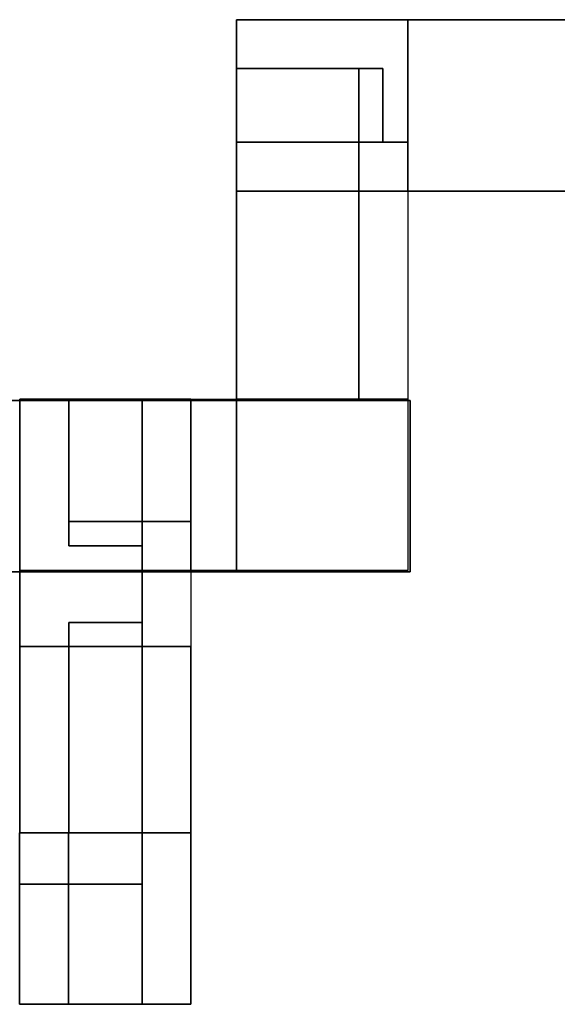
# Model space of a CAD drawing. Header units: millimetres. Extents: x -35 to 33166, y -35 to 31591.
# Tile 6 of 36: x 4347 to 5464, y -35 to 2009. Entities that reach past the tile are written whole.
import ezdxf

# ---------------------------------------------------------------- set-up
doc = ezdxf.new("R2010")
doc.units = ezdxf.units.MM
doc.header["$LTSCALE"] = 25.4
doc.layers.get('0').update_dxf_attribs({"true_color": 0xffffff})
for name, color, linetype, true_color in [('end caps & lintels', 7, 'Continuous', 0xffa500), ('Walls - L1', 7, 'Continuous', 0xb4b464), ('Walls - L2', 7, 'Continuous', 0x64ff64)]:
    doc.layers.add(name, color=color, linetype=linetype, true_color=true_color)

# ---------------------------------------------------------------- blocks, each defined once
blk = doc.blocks.new('Difference#2')
for p, q in [((4347.41, 321.02, 723.73), (4347.156, 321.02, 723.73)), ((4347.156, 321.02, 723.73), (4347.156, -34.58, 723.73)), ((4347.156, -34.58, 3001.27), (4347.156, 321.02, 3001.27)), ((4347.156, 321.02, 3001.27), (4347.41, 321.02, 3001.27)), ((4347.2, 321.02, 3198.73), (4347.156, 321.02, 3198.73)), ((4347.156, 321.02, 3198.73), (4347.156, 67, 3198.73)), ((4347.156, 67, 3351.27), (4347.156, 321.02, 3351.27)), ((4347.156, 321.02, 3351.27), (4347.2, 321.02, 3351.27)), ((4347.156, 321.02, 723.73), (4347.156, 321.02, -100)), ((4347.156, 321.02, -100), (4347.156, -34.58, -100)), ((4347.156, 321.02, -100), (4347.41, 321.02, -100)), ((4347.156, -34.58, 3557.6), (4347.156, 321.02, 3557.6)), ((4347.156, 321.02, 3557.6), (4347.156, 321.02, 3351.27)), ((4347.156, 321.02, 3198.73), (4347.156, 321.02, 3001.27)), ((4347.156, 321.02, 3557.6), (4347.41, 321.02, 3557.6)), ((4347.41, 321.02, 3198.73), (4347.2, 321.02, 3198.73)), ((4347.2, 321.02, 3351.27), (4347.41, 321.02, 3351.27)), ((4703.01, 321.274, 723.73), (4347.41, 321.274, 723.73)), ((4347.41, 321.274, 723.73), (4347.41, 321.02, 723.73)), ((4347.41, 321.02, 3001.27), (4347.41, 321.274, 3001.27)), ((4347.41, 321.274, 3001.27), (4703.01, 321.274, 3001.27)), ((4601.4, 321.274, 3198.73), (4347.41, 321.274, 3198.73)), ((4347.41, 321.274, 3198.73), (4347.41, 321.02, 3198.73)), ((4347.41, 321.02, 3351.27), (4347.41, 321.274, 3351.27)), ((4347.41, 321.274, 3351.27), (4601.4, 321.274, 3351.27)), ((4347.41, 321.02, -100), (4347.41, 321.274, -100)), ((4347.41, 321.274, -100), (4703.01, 321.274, -100)), ((4347.41, 321.274, 723.73), (4347.41, 321.274, -100)), ((4347.41, 321.274, 3198.73), (4347.41, 321.274, 3001.27)), ((4347.41, 321.274, 3557.6), (4347.41, 321.274, 3351.27)), ((4347.41, 321.02, 3557.6), (4347.41, 321.274, 3557.6)), ((4347.41, 321.274, 3557.6), (4703.01, 321.274, 3557.6)), ((4347.41, 321.02, -100), (4347.41, 321.02, 723.73)), ((4347.41, 321.02, 3001.27), (4347.41, 321.02, 3198.73)), ((4347.41, 321.02, 3351.27), (4347.41, 321.02, 3557.6)), ((4601.4, 214.7, 3198.73), (4601.4, 321.274, 3198.73)), ((4601.4, 321.274, 3351.27), (4601.4, 214.7, 3351.27)), ((4601.4, 321.274, 3351.27), (4601.4, 321.274, 3198.73)), ((4703.01, -34.58, 723.73), (4703.01, 321.274, 723.73)), ((4703.01, 321.274, 3001.27), (4703.01, -34.58, 3001.27)), ((4703.01, 321.274, -100), (4703.01, -34.58, -100)), ((4703.01, 321.274, 723.73), (4703.01, 321.274, -100)), ((4703.01, 321.274, 3557.6), (4703.01, 321.274, 3001.27)), ((4703.01, 321.274, 3557.6), (4703.01, -34.58, 3557.6)), ((4347.2, 214.7, 3198.73), (4347.2, 214.7, 3351.27)), ((4347.2, 214.7, 3351.27), (4601.4, 214.7, 3351.27)), ((4601.4, 214.7, 3198.73), (4347.2, 214.7, 3198.73)), ((4347.2, 67, 3198.73), (4347.2, 214.7, 3198.73)), ((4347.2, 214.7, 3351.27), (4347.2, 67, 3351.27)), ((4601.4, 214.7, 3351.27), (4601.4, 214.7, 3198.73)), ((4347.156, 67, 3198.73), (4347.2, 67, 3198.73)), ((4347.2, 67, 3351.27), (4347.156, 67, 3351.27)), ((4347.156, 67, 3198.73), (4347.156, 67, 3351.27)), ((4347.2, 67, 3351.27), (4347.2, 67, 3198.73)), ((4347.156, -34.58, 723.73), (4703.01, -34.58, 723.73)), ((4703.01, -34.58, 3001.27), (4347.156, -34.58, 3001.27)), ((4347.156, -34.58, -100), (4347.156, -34.58, 723.73)), ((4347.156, -34.58, -100), (4703.01, -34.58, -100)), ((4347.156, -34.58, 3001.27), (4347.156, -34.58, 3557.6)), ((4703.01, -34.58, 3557.6), (4347.156, -34.58, 3557.6)), ((4703.01, -34.58, -100), (4703.01, -34.58, 723.73)), ((4703.01, -34.58, 3001.27), (4703.01, -34.58, 3557.6))]:
    blk.add_line(p, q)
blk = doc.blocks.new('Difference#141')
for p, q in [((5153.11, 1652.92, 3557.6), (5153.11, 2008.52, 3557.6)), ((5153.11, 2008.52, 3557.6), (5153.11, 2008.52, -100)), ((5153.11, 2008.52, -100), (5153.11, 1652.92, -100)), ((5153.11, 2008.52, 3557.6), (7165.41, 2008.52, 3557.6)), ((7165.41, 2008.52, -100), (5153.11, 2008.52, -100)), ((5816.25, 1652.92, 725), (5816.25, 2008.52, 725)), ((5816.25, 2008.52, 725), (5816.25, 2008.52, 2825)), ((5816.25, 2008.52, 2825), (5816.25, 1652.92, 2825)), ((5816.25, 2008.52, 2825), (6501.25, 2008.52, 2825)), ((6501.25, 2008.52, 725), (5816.25, 2008.52, 725)), ((6501.25, 2008.52, 2825), (6501.25, 1652.92, 2825)), ((6501.25, 1652.92, 725), (6501.25, 2008.52, 725)), ((6501.25, 2008.52, 2825), (6501.25, 2008.52, 725)), ((7165.41, 2008.52, 3557.6), (7165.41, 2008.52, -100)), ((7165.41, 2008.52, -100), (7165.41, 1652.92, -100)), ((7165.41, 2008.52, 3557.6), (7165.41, 1652.92, 3557.6)), ((5153.11, 1652.92, -100), (7165.41, 1652.92, -100)), ((7165.41, 1652.92, 3557.6), (5153.11, 1652.92, 3557.6)), ((5153.11, 1652.92, 3557.6), (5153.11, 1652.92, -100)), ((5816.25, 1652.92, 2825), (5816.25, 1652.92, 725)), ((6501.25, 1652.92, 2825), (5816.25, 1652.92, 2825)), ((5816.25, 1652.92, 725), (6501.25, 1652.92, 725)), ((6501.25, 1652.92, 725), (6501.25, 1652.92, 2825)), ((7165.41, 1652.92, -100), (7165.41, 1652.92, 3557.6))]:
    blk.add_line(p, q)
blk = doc.blocks.new('Difference#137')
for p, q in [((5153.1, 2008.5, 3198.7), (4797.5, 2008.5, 3198.7)), ((4797.5, 2008.5, 3198.7), (4797.5, 1754.5, 3198.7)), ((4797.5, 1754.5, 3351.3), (4797.5, 2008.5, 3351.3)), ((4797.5, 2008.5, 3351.3), (5153.1, 2008.5, 3351.3)), ((4797.5, 2008.5, 3351.3), (4797.5, 2008.5, 3198.7)), ((4797.5, 1652.9, 3557.6), (4797.5, 2008.5, 3557.6)), ((4797.5, 2008.5, 3557.6), (4797.5, 2008.5, -100)), ((4797.5, 2008.5, -100), (4797.5, 1652.9, -100)), ((4797.5, 2008.5, -100), (5153.1, 2008.5, -100)), ((4797.5, 2008.5, 3557.6), (5153.1, 2008.5, 3557.6)), ((5153.1, 1754.5, 3198.7), (5153.1, 2008.5, 3198.7)), ((5153.1, 2008.5, 3351.3), (5153.1, 1754.5, 3351.3)), ((5153.1, 2008.5, 3198.7), (5153.1, 2008.5, 3351.3)), ((5153.1, 2008.5, -100), (5153.1, 1652.9, -100)), ((5153.1, 2008.5, 3557.6), (5153.1, 2008.5, -100)), ((5153.1, 2008.5, 3557.6), (5153.1, 1652.9, 3557.6)), ((4797.5, 1754.5, 3198.7), (4797.5, 1652.9, 3198.7)), ((4797.5, 1652.9, 3351.3), (4797.5, 1754.5, 3351.3)), ((5051.5, 1652.9, 3198.7), (5051.5, 1754.5, 3198.7)), ((5051.5, 1754.5, 3198.7), (5153.1, 1754.5, 3198.7)), ((5153.1, 1754.5, 3351.3), (5051.5, 1754.5, 3351.3)), ((5051.5, 1754.5, 3351.3), (5051.5, 1652.9, 3351.3)), ((5051.5, 1754.5, 3351.3), (5051.5, 1754.5, 3198.7)), ((5153.1, 1754.5, 3351.3), (5153.1, 1754.5, 3198.7)), ((4797.5, 1652.9, 3198.7), (5051.5, 1652.9, 3198.7)), ((5051.5, 1652.9, 3351.3), (4797.5, 1652.9, 3351.3)), ((4797.5, 1652.9, -100), (5153.1, 1652.9, -100)), ((5153.1, 1652.9, 3557.6), (4797.5, 1652.9, 3557.6)), ((4797.5, 1652.9, 3557.6), (4797.5, 1652.9, 3351.3)), ((4797.5, 1652.9, 3198.7), (4797.5, 1652.9, -100)), ((5051.5, 1652.9, 3198.7), (5051.5, 1652.9, 3351.3)), ((5153.1, 1652.9, -100), (5153.1, 1652.9, 3557.6))]:
    blk.add_line(p, q)
blk = doc.blocks.new('Difference#151')
for p, q in [((4797.256, 865.42, 3557.6), (4797.256, 1221.02, 3557.6)), ((4797.256, 1221.02, 3557.6), (4797.256, 1221.02, -100)), ((4797.256, 1221.02, -100), (4797.256, 865.42, -100)), ((4797.256, 1221.02, -100), (4797.51, 1221.02, -100)), ((4797.256, 1221.02, 3557.6), (4797.51, 1221.02, 3557.6)), ((4797.51, 1221.02, -100), (4797.51, 1221.274, -100)), ((4797.51, 1221.274, -100), (5153.11, 1221.274, -100)), ((4797.51, 1221.274, 3557.6), (4797.51, 1221.274, -100)), ((4797.51, 1221.02, 3557.6), (4797.51, 1221.274, 3557.6)), ((4797.51, 1221.274, 3557.6), (5153.11, 1221.274, 3557.6)), ((4797.51, 1221.02, -100), (4797.51, 1221.02, 3557.6)), ((5153.11, 1221.274, -100), (5153.11, 865.42, -100)), ((5153.11, 1221.274, 3557.6), (5153.11, 1221.274, -100)), ((5153.11, 1221.274, 3557.6), (5153.11, 865.42, 3557.6)), ((4797.256, 865.42, -100), (4797.256, 865.42, 3557.6)), ((4797.256, 865.42, -100), (5153.11, 865.42, -100)), ((5153.11, 865.42, 3557.6), (4797.256, 865.42, 3557.6)), ((5153.11, 865.42, -100), (5153.11, 865.42, 3557.6))]:
    blk.add_line(p, q)
blk = doc.blocks.new('Difference#143')
for p, q in [((4797.51, 1652.92, 3198.73), (4797.51, 1221.3, 3198.73)), ((5051.5, 1652.9, 3198.73), (4797.51, 1652.92, 3198.73)), ((4797.51, 1221.3, 3351.27), (4797.51, 1652.92, 3351.27)), ((4797.51, 1652.92, 3351.27), (5051.5, 1652.9, 3351.27)), ((4797.51, 1652.92, 3198.73), (4797.51, 1652.92, -100)), ((4797.51, 1652.92, -100), (4797.51, 1221.274, -100)), ((4797.51, 1221.274, 3557.6), (4797.51, 1652.92, 3557.6)), ((4797.51, 1652.92, 3557.6), (4797.51, 1652.92, 3351.27)), ((4797.51, 1652.92, -100), (5153.11, 1652.92, -100)), ((5153.11, 1652.92, 3557.6), (4797.51, 1652.92, 3557.6)), ((5051.5, 1652.9, 3198.73), (4797.51, 1652.92, -100)), ((4797.51, 1652.92, 3557.6), (5051.5, 1652.9, 3351.27)), ((4797.51, 1652.92, -100), (5153.11, 1652.92, 3557.6)), ((5051.5, 1652.9, 3198.73), (5153.11, 1652.92, 3557.6)), ((5153.11, 1652.92, 3557.6), (5051.5, 1652.9, 3351.27)), ((5051.5, 1221.3, 3198.73), (5051.5, 1652.9, 3198.73)), ((5051.5, 1652.9, 3351.27), (5051.5, 1221.3, 3351.27)), ((5051.5, 1652.9, 3351.27), (5051.5, 1652.9, 3198.73)), ((5153.11, 1652.92, -100), (5153.11, 1221.274, -100)), ((5153.11, 1652.92, -100), (5153.11, 1652.92, 3557.6)), ((5153.11, 1652.92, 3557.6), (5153.11, 1221.274, 3557.6)), ((4797.51, 1221.3, 3198.73), (4797.51, 1221.3, 3351.27)), ((4797.51, 1221.3, 3351.27), (5051.5, 1221.3, 3351.27)), ((5051.5, 1221.3, 3198.73), (4797.51, 1221.3, 3198.73)), ((4797.51, 1221.274, -100), (5153.11, 1221.274, -100)), ((5153.11, 1221.274, 3557.6), (4797.51, 1221.274, 3557.6)), ((4797.51, 1221.274, 3557.6), (4797.51, 1221.274, -100)), ((5051.5, 1221.3, 3351.27), (5051.5, 1221.3, 3198.73)), ((5153.11, 1221.274, -100), (5153.11, 1221.274, 3557.6))]:
    blk.add_line(p, q)
blk = doc.blocks.new('Difference#155')
for p, q in [((4347.41, 865.42, 3198.73), (4347.41, 321.3, 3198.73)), ((4601.4, 865.4, 3198.73), (4347.41, 865.42, 3198.73)), ((4347.41, 321.3, 3351.27), (4347.41, 865.42, 3351.27)), ((4347.41, 865.42, 3351.27), (4601.4, 865.4, 3351.27)), ((4347.41, 865.42, 3198.73), (4347.41, 865.42, -100)), ((4347.41, 865.42, -100), (4347.41, 321.274, -100)), ((4347.41, 321.274, 3557.6), (4347.41, 865.42, 3557.6)), ((4347.41, 865.42, 3557.6), (4347.41, 865.42, 3351.27)), ((4347.41, 865.42, -100), (4703.01, 865.42, -100)), ((4703.01, 865.42, 3557.6), (4347.41, 865.42, 3557.6)), ((4601.4, 865.4, 3198.73), (4347.41, 865.42, -100)), ((4347.41, 865.42, 3557.6), (4601.4, 865.4, 3351.27)), ((4347.41, 865.42, -100), (4703.01, 865.42, 3557.6)), ((4601.4, 865.4, 3198.73), (4703.01, 865.42, 3557.6)), ((4703.01, 865.42, 3557.6), (4601.4, 865.4, 3351.27)), ((4601.4, 321.3, 3198.73), (4601.4, 865.4, 3198.73)), ((4601.4, 865.4, 3351.27), (4601.4, 321.3, 3351.27)), ((4601.4, 865.4, 3351.27), (4601.4, 865.4, 3198.73)), ((4703.01, 865.42, -100), (4703.01, 321.274, -100)), ((4703.01, 865.42, -100), (4703.01, 865.42, 3557.6)), ((4703.01, 865.42, 3557.6), (4703.01, 321.274, 3557.6)), ((4347.41, 708, 723.73), (4347.41, 321.274, 723.73)), ((4703.01, 708, 723.73), (4347.41, 708, 723.73)), ((4347.41, 321.274, 3001.27), (4347.41, 708, 3001.27)), ((4347.41, 708, 3001.27), (4703.01, 708, 3001.27)), ((4347.41, 708, 3001.27), (4347.41, 708, 723.73)), ((4703.01, 321.274, 723.73), (4703.01, 708, 723.73)), ((4703.01, 708, 3001.27), (4703.01, 321.274, 3001.27)), ((4703.01, 708, 723.73), (4703.01, 708, 3001.27)), ((4347.41, 321.3, 3198.73), (4347.41, 321.274, 3198.73)), ((4347.41, 321.274, 3351.27), (4347.41, 321.3, 3351.27)), ((4347.41, 321.274, 723.73), (4703.01, 321.274, 723.73)), ((4703.01, 321.274, 3001.27), (4347.41, 321.274, 3001.27)), ((4347.41, 321.274, 3198.73), (4601.4, 321.274, 3198.73)), ((4601.4, 321.274, 3351.27), (4347.41, 321.274, 3351.27)), ((4347.41, 321.274, -100), (4347.41, 321.274, 723.73)), ((4347.41, 321.274, 3001.27), (4347.41, 321.274, 3198.73)), ((4347.41, 321.274, -100), (4703.01, 321.274, -100)), ((4347.41, 321.274, 3351.27), (4347.41, 321.274, 3557.6)), ((4703.01, 321.274, 3557.6), (4347.41, 321.274, 3557.6)), ((4601.4, 321.274, 3198.73), (4601.4, 321.3, 3198.73)), ((4601.4, 321.3, 3351.27), (4601.4, 321.274, 3351.27)), ((4601.4, 321.274, 3198.73), (4601.4, 321.274, 3351.27)), ((4703.01, 321.274, -100), (4703.01, 321.274, 723.73)), ((4703.01, 321.274, 3001.27), (4703.01, 321.274, 3557.6))]:
    blk.add_line(p, q)
blk = doc.blocks.new('Group#1')
for p, q in [((4703, 1221, 3198.7), (4347.4, 1221, 3198.7)), ((4347.4, 1221, 3198.7), (4347.4, 967, 3198.7)), ((4347.4, 967, 3351.3), (4347.4, 1221, 3351.3)), ((4347.4, 1221, 3351.3), (4703, 1221, 3351.3)), ((4347.4, 1221, 3351.3), (4347.4, 1221, 3198.7)), ((4347.4, 865.4, 3557.6), (4347.4, 1221, 3557.6)), ((4347.4, 1221, 3557.6), (4347.4, 1221, -100)), ((4347.4, 1221, -100), (4347.4, 865.4, -100)), ((4347.4, 1221, -100), (4703, 1221, -100)), ((4347.4, 1221, 3557.6), (4703, 1221, 3557.6)), ((4703, 967, 3198.7), (4703, 1221, 3198.7)), ((4703, 1221, 3351.3), (4703, 967, 3351.3)), ((4703, 1221, 3198.7), (4703, 1221, 3351.3)), ((4703, 1221, -100), (4703, 865.4, -100)), ((4703, 1221, 3557.6), (4703, 1221, -100)), ((4703, 1221, 3557.6), (4703, 865.4, 3557.6)), ((4347.4, 967, 3198.7), (4347.4, 865.4, 3198.7)), ((4347.4, 865.4, 3351.3), (4347.4, 967, 3351.3)), ((4601.4, 865.4, 3198.7), (4601.4, 967, 3198.7)), ((4601.4, 967, 3198.7), (4703, 967, 3198.7)), ((4703, 967, 3351.3), (4601.4, 967, 3351.3)), ((4601.4, 967, 3351.3), (4601.4, 865.4, 3351.3)), ((4601.4, 967, 3351.3), (4601.4, 967, 3198.7)), ((4703, 967, 3351.3), (4703, 967, 3198.7)), ((4347.4, 865.4, 3198.7), (4601.4, 865.4, 3198.7)), ((4601.4, 865.4, 3351.3), (4347.4, 865.4, 3351.3)), ((4347.4, 865.4, -100), (4703, 865.4, -100)), ((4703, 865.4, 3557.6), (4347.4, 865.4, 3557.6)), ((4347.4, 865.4, 3557.6), (4347.4, 865.4, 3351.3)), ((4347.4, 865.4, 3198.7), (4347.4, 865.4, -100)), ((4601.4, 865.4, 3198.7), (4601.4, 865.4, 3351.3)), ((4703, 865.4, -100), (4703, 865.4, 3557.6))]:
    blk.add_line(p, q)
blk = doc.blocks.new('Difference#142')
for p, q in [((4703.01, 865.42, 3557.6), (4703.01, 1221.02, 3557.6)), ((4703.01, 1221.02, 3557.6), (4703.01, 1221.02, -100)), ((4703.01, 1221.02, -100), (4703.01, 865.42, -100)), ((4703.01, 1221.02, -100), (4797.256, 1221.02, -100)), ((4703.01, 1221.02, 3557.6), (4797.256, 1221.02, 3557.6)), ((4797.256, 1221.02, -100), (4797.256, 865.42, -100)), ((4797.256, 1221.02, 3557.6), (4797.256, 1221.02, -100)), ((4797.256, 1221.02, 3557.6), (4797.256, 865.42, 3557.6)), ((4703.01, 865.42, -100), (4797.256, 865.42, -100)), ((4797.256, 865.42, 3557.6), (4703.01, 865.42, 3557.6)), ((4703.01, 865.42, 3557.6), (4703.01, 865.42, -100)), ((4797.256, 865.42, -100), (4797.256, 865.42, 3557.6))]:
    blk.add_line(p, q)
blk = doc.blocks.new('Group3573')
at = {"layer": 'Walls - L1'}
for name in ['Difference#137', 'Difference#141', 'Difference#143', 'Group#1', 'Difference#142', 'Difference#151', 'Difference#155', 'Difference#2']:
    blk.add_blockref(name, (0, 0), dxfattribs=at)
blk = doc.blocks.new('Group3703')
for p, q in [((5153.11, 1652.92, 6425), (5153.11, 2008.52, 6425)), ((5153.11, 2008.52, 6425), (5153.11, 2008.52, 3557.6)), ((5153.11, 2008.52, 3557.6), (5153.11, 1652.92, 3557.6)), ((5153.11, 2008.52, 6425), (7165.41, 2008.52, 6425)), ((7165.41, 2008.52, 3557.6), (5153.11, 2008.52, 3557.6)), ((5816.25, 1652.92, 4250), (5816.25, 2008.52, 4250)), ((5816.25, 2008.52, 4250), (5816.25, 2008.52, 5525)), ((5816.25, 2008.52, 5525), (5816.25, 1652.92, 5525)), ((5816.25, 2008.52, 5525), (6501.25, 2008.52, 5525)), ((6501.25, 2008.52, 4250), (5816.25, 2008.52, 4250)), ((6501.25, 2008.52, 5525), (6501.25, 1652.92, 5525)), ((6501.25, 1652.92, 4250), (6501.25, 2008.52, 4250)), ((6501.25, 2008.52, 5525), (6501.25, 2008.52, 4250)), ((7165.41, 2008.52, 6425), (7165.41, 2008.52, 3557.6)), ((7165.41, 2008.52, 3557.6), (7165.41, 1652.92, 3557.6)), ((7165.41, 2008.52, 6425), (7165.41, 1652.92, 6425)), ((5153.11, 1652.92, 3557.6), (7165.41, 1652.92, 3557.6)), ((7165.41, 1652.92, 6425), (5153.11, 1652.92, 6425)), ((5153.11, 1652.92, 6425), (5153.11, 1652.92, 3557.6)), ((5816.25, 1652.92, 5525), (5816.25, 1652.92, 4250)), ((6501.25, 1652.92, 5525), (5816.25, 1652.92, 5525)), ((5816.25, 1652.92, 4250), (6501.25, 1652.92, 4250)), ((6501.25, 1652.92, 4250), (6501.25, 1652.92, 5525)), ((7165.41, 1652.92, 3557.6), (7165.41, 1652.92, 6425))]:
    blk.add_line(p, q)
blk = doc.blocks.new('Group3704')
for p, q in [((4797.51, 1652.92, 6425), (4797.51, 2008.52, 6425)), ((4797.51, 2008.52, 6425), (4797.51, 2008.52, 3557.6)), ((4797.51, 2008.52, 3557.6), (4797.51, 1652.92, 3557.6)), ((4797.51, 2008.52, 3557.6), (5153.11, 2008.52, 3557.6)), ((4797.51, 2008.52, 6425), (5153.11, 2008.52, 6425)), ((5153.11, 2008.52, 3557.6), (5153.11, 1652.92, 3557.6)), ((5153.11, 2008.52, 6425), (5153.11, 2008.52, 3557.6)), ((5153.11, 2008.52, 6425), (5153.11, 1652.92, 6425)), ((4797.51, 1652.92, 3557.6), (5153.11, 1652.92, 3557.6)), ((5153.11, 1652.92, 6425), (4797.51, 1652.92, 6425)), ((4797.51, 1652.92, 6425), (4797.51, 1652.92, 3557.6)), ((5153.11, 1652.92, 3557.6), (5153.11, 1652.92, 6425))]:
    blk.add_line(p, q)
blk = doc.blocks.new('Group3705')
for p, q in [((4797.51, 1221.274, 6425), (4797.51, 1652.92, 6425)), ((4797.51, 1652.92, 6425), (4797.51, 1652.92, 3557.6)), ((4797.51, 1652.92, 3557.6), (4797.51, 1221.274, 3557.6)), ((4797.51, 1652.92, 3557.6), (5153.11, 1652.92, 3557.6)), ((4797.51, 1652.92, 6425), (5153.11, 1652.92, 6425)), ((5153.11, 1652.92, 3557.6), (5153.11, 1221.274, 3557.6)), ((5153.11, 1652.92, 6425), (5153.11, 1652.92, 3557.6)), ((5153.11, 1652.92, 6425), (5153.11, 1221.274, 6425)), ((4797.51, 1221.274, 3557.6), (5153.11, 1221.274, 3557.6)), ((5153.11, 1221.274, 6425), (4797.51, 1221.274, 6425)), ((4797.51, 1221.274, 6425), (4797.51, 1221.274, 3557.6)), ((5153.11, 1221.274, 3557.6), (5153.11, 1221.274, 6425))]:
    blk.add_line(p, q)
blk = doc.blocks.new('Group3706')
for p, q in [((4797.256, 865.42, 6425), (4797.256, 1221.02, 6425)), ((4797.256, 1221.02, 6425), (4797.256, 1221.02, 3557.6)), ((4797.256, 1221.02, 3557.6), (4797.256, 865.42, 3557.6)), ((4797.256, 1221.02, 3557.6), (4797.51, 1221.02, 3557.6)), ((4797.256, 1221.02, 6425), (4797.51, 1221.02, 6425)), ((4797.51, 1221.02, 3557.6), (4797.51, 1221.274, 3557.6)), ((4797.51, 1221.274, 3557.6), (5153.11, 1221.274, 3557.6)), ((4797.51, 1221.274, 6425), (4797.51, 1221.274, 3557.6)), ((4797.51, 1221.02, 6425), (4797.51, 1221.274, 6425)), ((4797.51, 1221.274, 6425), (5153.11, 1221.274, 6425)), ((4797.51, 1221.02, 3557.6), (4797.51, 1221.02, 6425)), ((5153.11, 1221.274, 3557.6), (5153.11, 865.42, 3557.6)), ((5153.11, 1221.274, 6425), (5153.11, 1221.274, 3557.6)), ((5153.11, 1221.274, 6425), (5153.11, 865.42, 6425)), ((4797.256, 865.42, 3557.6), (4797.256, 865.42, 6425)), ((4797.256, 865.42, 3557.6), (5153.11, 865.42, 3557.6)), ((5153.11, 865.42, 6425), (4797.256, 865.42, 6425)), ((5153.11, 865.42, 3557.6), (5153.11, 865.42, 6425))]:
    blk.add_line(p, q)
blk = doc.blocks.new('Group3707')
for p, q in [((4703.01, 865.42, 6425), (4703.01, 1221.02, 6425)), ((4703.01, 1221.02, 6425), (4703.01, 1221.02, 3557.6)), ((4703.01, 1221.02, 3557.6), (4703.01, 865.42, 3557.6)), ((4703.01, 1221.02, 3557.6), (4797.256, 1221.02, 3557.6)), ((4703.01, 1221.02, 6425), (4797.256, 1221.02, 6425)), ((4797.256, 1221.02, 3557.6), (4797.256, 865.42, 3557.6)), ((4797.256, 1221.02, 6425), (4797.256, 1221.02, 3557.6)), ((4797.256, 1221.02, 6425), (4797.256, 865.42, 6425)), ((4703.01, 865.42, 3557.6), (4797.256, 865.42, 3557.6)), ((4797.256, 865.42, 6425), (4703.01, 865.42, 6425)), ((4703.01, 865.42, 6425), (4703.01, 865.42, 3557.6)), ((4797.256, 865.42, 3557.6), (4797.256, 865.42, 6425))]:
    blk.add_line(p, q)
blk = doc.blocks.new('Group3708')
for p, q in [((4347.41, 865.42, 6425), (4347.41, 1221.02, 6425)), ((4347.41, 1221.02, 6425), (4347.41, 1221.02, 3557.6)), ((4347.41, 1221.02, 3557.6), (4347.41, 865.42, 3557.6)), ((4347.41, 1221.02, 3557.6), (4703.01, 1221.02, 3557.6)), ((4347.41, 1221.02, 6425), (4703.01, 1221.02, 6425)), ((4703.01, 1221.02, 3557.6), (4703.01, 865.42, 3557.6)), ((4703.01, 1221.02, 6425), (4703.01, 1221.02, 3557.6)), ((4703.01, 1221.02, 6425), (4703.01, 865.42, 6425)), ((4347.41, 865.42, 3557.6), (4703.01, 865.42, 3557.6)), ((4703.01, 865.42, 6425), (4347.41, 865.42, 6425)), ((4347.41, 865.42, 6425), (4347.41, 865.42, 3557.6)), ((4703.01, 865.42, 3557.6), (4703.01, 865.42, 6425))]:
    blk.add_line(p, q)
blk = doc.blocks.new('Difference#22')
for p, q in [((4347.41, 321.274, 6425), (4347.41, 865.42, 6425)), ((4347.41, 865.42, 6425), (4347.41, 865.42, 3557.6)), ((4347.41, 865.42, 3557.6), (4347.41, 321.274, 3557.6)), ((4347.41, 865.42, 3557.6), (4703.01, 865.42, 3557.6)), ((4347.41, 865.42, 6425), (4703.01, 865.42, 6425)), ((4703.01, 865.42, 3557.6), (4703.01, 321.274, 3557.6)), ((4703.01, 865.42, 6425), (4703.01, 865.42, 3557.6)), ((4703.01, 865.42, 6425), (4703.01, 321.274, 6425)), ((4347.41, 708, 4248.73), (4347.41, 321.274, 4248.73)), ((4703.01, 708, 4248.73), (4347.41, 708, 4248.73)), ((4347.41, 321.274, 6076.27), (4347.41, 708, 6076.27)), ((4347.41, 708, 6076.27), (4703.01, 708, 6076.27)), ((4347.41, 708, 6076.27), (4347.41, 708, 4248.73)), ((4703.01, 321.274, 4248.73), (4703.01, 708, 4248.73)), ((4703.01, 708, 6076.27), (4703.01, 321.274, 6076.27)), ((4703.01, 708, 4248.73), (4703.01, 708, 6076.27)), ((4347.41, 321.274, 4248.73), (4703.01, 321.274, 4248.73)), ((4703.01, 321.274, 6076.27), (4347.41, 321.274, 6076.27)), ((4347.41, 321.274, 3557.6), (4347.41, 321.274, 4248.73)), ((4347.41, 321.274, 6076.27), (4347.41, 321.274, 6425)), ((4347.41, 321.274, 3557.6), (4703.01, 321.274, 3557.6)), ((4703.01, 321.274, 6425), (4347.41, 321.274, 6425)), ((4703.01, 321.274, 3557.6), (4703.01, 321.274, 4248.73)), ((4703.01, 321.274, 6076.27), (4703.01, 321.274, 6425))]:
    blk.add_line(p, q)
blk = doc.blocks.new('Difference#23')
for p, q in [((4347.41, 321.02, 4248.73), (4347.156, 321.02, 4248.73)), ((4347.156, 321.02, 4248.73), (4347.156, -34.58, 4248.73)), ((4347.156, -34.58, 6076.27), (4347.156, 321.02, 6076.27)), ((4347.156, 321.02, 6076.27), (4347.41, 321.02, 6076.27)), ((4347.156, 321.02, 4248.73), (4347.156, 321.02, 3557.6)), ((4347.156, 321.02, 3557.6), (4347.156, -34.58, 3557.6)), ((4347.156, 321.02, 3557.6), (4347.41, 321.02, 3557.6)), ((4347.156, -34.58, 6425), (4347.156, 321.02, 6425)), ((4347.156, 321.02, 6425), (4347.156, 321.02, 6076.27)), ((4347.156, 321.02, 6425), (4347.41, 321.02, 6425)), ((4703.01, 321.274, 4248.73), (4347.41, 321.274, 4248.73)), ((4347.41, 321.274, 4248.73), (4347.41, 321.02, 4248.73)), ((4347.41, 321.02, 6076.27), (4347.41, 321.274, 6076.27)), ((4347.41, 321.274, 6076.27), (4703.01, 321.274, 6076.27)), ((4347.41, 321.02, 3557.6), (4347.41, 321.274, 3557.6)), ((4347.41, 321.274, 3557.6), (4703.01, 321.274, 3557.6)), ((4347.41, 321.274, 4248.73), (4347.41, 321.274, 3557.6)), ((4347.41, 321.274, 6425), (4347.41, 321.274, 6076.27)), ((4347.41, 321.02, 6425), (4347.41, 321.274, 6425)), ((4347.41, 321.274, 6425), (4703.01, 321.274, 6425)), ((4347.41, 321.02, 3557.6), (4347.41, 321.02, 4248.73)), ((4347.41, 321.02, 6076.27), (4347.41, 321.02, 6425)), ((4703.01, -34.58, 4248.73), (4703.01, 321.274, 4248.73)), ((4703.01, 321.274, 6076.27), (4703.01, -34.58, 6076.27)), ((4703.01, 321.274, 3557.6), (4703.01, -34.58, 3557.6)), ((4703.01, 321.274, 4248.73), (4703.01, 321.274, 3557.6)), ((4703.01, 321.274, 6425), (4703.01, 321.274, 6076.27)), ((4703.01, 321.274, 6425), (4703.01, -34.58, 6425)), ((4347.156, -34.58, 4248.73), (4703.01, -34.58, 4248.73)), ((4703.01, -34.58, 6076.27), (4347.156, -34.58, 6076.27)), ((4347.156, -34.58, 3557.6), (4347.156, -34.58, 4248.73)), ((4347.156, -34.58, 3557.6), (4703.01, -34.58, 3557.6)), ((4347.156, -34.58, 6076.27), (4347.156, -34.58, 6425)), ((4703.01, -34.58, 6425), (4347.156, -34.58, 6425)), ((4703.01, -34.58, 3557.6), (4703.01, -34.58, 4248.73)), ((4703.01, -34.58, 6076.27), (4703.01, -34.58, 6425))]:
    blk.add_line(p, q)
blk = doc.blocks.new('Group3724')
for p, q in [((5158, 1218.6, 6425), (977.9, 1218.6, 6425)), ((3065, 1218.6, 8705.3), (5158, 1218.6, 6612.3)), ((5158, 1218.6, 6612.3), (5158, 1218.6, 6425)), ((5158, 863, 6425), (5158, 1218.6, 6425)), ((5158, 1218.6, 6612.3), (5158, 863, 6612.3)), ((977.9, 863, 6425), (5158, 863, 6425)), ((5158, 863, 6612.3), (3065, 863, 8705.3)), ((5158, 863, 6425), (5158, 863, 6612.3))]:
    blk.add_line(p, q)
blk = doc.blocks.new('Group3664')
at = {"layer": 'Walls - L2'}
for name in ['Group3704', 'Group3703', 'Group3705', 'Group3724', 'Group3708', 'Group3707', 'Group3706', 'Difference#22', 'Difference#23']:
    blk.add_blockref(name, (0, 0), dxfattribs=at)
blk = doc.blocks.new('Group4849')
for p, q in [((4449.01, 321.274, 4250), (4449.01, 758, 4250)), ((4449.01, 758, 4250), (4449.01, 758, 4187)), ((4449.01, 758, 4187), (4449.01, 321.274, 4187)), ((4449.01, 758, 4250), (4601.41, 758, 4250)), ((4449.01, 758, 4187), (4601.41, 758, 4187)), ((4601.41, 321.274, 4250), (4601.41, 758, 4250)), ((4601.41, 758, 4187), (4601.41, 321.274, 4187)), ((4601.41, 758, 4250), (4601.41, 758, 4187)), ((4449.01, 321.274, 4187), (4449.01, 321.274, 4250)), ((4601.41, 321.274, 4250), (4449.01, 321.274, 4250)), ((4449.01, 321.274, 4187), (4601.41, 321.274, 4187)), ((4601.41, 321.274, 4187), (4601.41, 321.274, 4250))]:
    blk.add_line(p, q)
blk = doc.blocks.new('Group4850')
for p, q in [((4449.01, 708, 4707.2), (4449.01, 758, 4707.2)), ((4449.01, 758, 4707.2), (4449.01, 758, 4250)), ((4449.01, 758, 4250), (4449.01, 708, 4250)), ((4449.01, 758, 4707.2), (4601.41, 758, 4707.2)), ((4449.01, 758, 4250), (4601.41, 758, 4250)), ((4601.41, 758, 4250), (4601.41, 708, 4250)), ((4601.41, 758, 4707.2), (4601.41, 758, 4250)), ((4601.41, 708, 4707.2), (4601.41, 758, 4707.2)), ((4449.01, 708, 4250), (4449.01, 708, 4707.2)), ((4601.41, 708, 4250), (4449.01, 708, 4250)), ((4449.01, 708, 4707.2), (4601.41, 708, 4707.2)), ((4601.41, 708, 4250), (4601.41, 708, 4707.2))]:
    blk.add_line(p, q)
blk = doc.blocks.new('Group4851')
for p, q in [((4449.01, 708, 5164.4), (4449.01, 758, 5164.4)), ((4449.01, 758, 5164.4), (4449.01, 758, 4707.2)), ((4449.01, 758, 4707.2), (4449.01, 708, 4707.2)), ((4449.01, 758, 5164.4), (4601.41, 758, 5164.4)), ((4449.01, 758, 4707.2), (4601.41, 758, 4707.2)), ((4601.41, 758, 4707.2), (4601.41, 708, 4707.2)), ((4601.41, 758, 5164.4), (4601.41, 758, 4707.2)), ((4601.41, 708, 5164.4), (4601.41, 758, 5164.4)), ((4449.01, 708, 4707.2), (4449.01, 708, 5164.4)), ((4601.41, 708, 4707.2), (4449.01, 708, 4707.2)), ((4449.01, 708, 5164.4), (4601.41, 708, 5164.4)), ((4601.41, 708, 4707.2), (4601.41, 708, 5164.4))]:
    blk.add_line(p, q)
blk = doc.blocks.new('Group4852')
for p, q in [((4449.01, 708, 5621.6), (4449.01, 758, 5621.6)), ((4449.01, 758, 5621.6), (4449.01, 758, 5164.4)), ((4449.01, 758, 5164.4), (4449.01, 708, 5164.4)), ((4449.01, 758, 5621.6), (4601.41, 758, 5621.6)), ((4449.01, 758, 5164.4), (4601.41, 758, 5164.4)), ((4601.41, 758, 5164.4), (4601.41, 708, 5164.4)), ((4601.41, 758, 5621.6), (4601.41, 758, 5164.4)), ((4601.41, 708, 5621.6), (4601.41, 758, 5621.6)), ((4449.01, 708, 5164.4), (4449.01, 708, 5621.6)), ((4601.41, 708, 5164.4), (4449.01, 708, 5164.4)), ((4449.01, 708, 5621.6), (4601.41, 708, 5621.6)), ((4601.41, 708, 5164.4), (4601.41, 708, 5621.6))]:
    blk.add_line(p, q)
blk = doc.blocks.new('Group4853')
for p, q in [((4449.01, 708, 6075), (4449.01, 758, 6075)), ((4449.01, 758, 6075), (4449.01, 758, 5621.6)), ((4449.01, 758, 5621.6), (4449.01, 708, 5621.6)), ((4449.01, 758, 6075), (4601.41, 758, 6075)), ((4449.01, 758, 5621.6), (4601.41, 758, 5621.6)), ((4601.41, 758, 5621.6), (4601.41, 708, 5621.6)), ((4601.41, 758, 6075), (4601.41, 758, 5621.6)), ((4601.41, 708, 6075), (4601.41, 758, 6075)), ((4449.01, 708, 5621.6), (4449.01, 708, 6075)), ((4601.41, 708, 5621.6), (4449.01, 708, 5621.6)), ((4449.01, 708, 6075), (4601.41, 708, 6075)), ((4601.41, 708, 5621.6), (4601.41, 708, 6075))]:
    blk.add_line(p, q)
blk = doc.blocks.new('Group4854')
for p, q in [((4449.01, 758, 6075), (4449.01, 321.274, 6075)), ((4449.01, 321.274, 6138), (4449.01, 758, 6138)), ((4449.01, 758, 6138), (4449.01, 758, 6075)), ((4601.41, 758, 6075), (4449.01, 758, 6075)), ((4449.01, 758, 6138), (4601.41, 758, 6138)), ((4601.41, 758, 6075), (4601.41, 321.274, 6075)), ((4601.41, 758, 6138), (4601.41, 758, 6075)), ((4601.41, 321.274, 6138), (4601.41, 758, 6138)), ((4449.01, 321.274, 6075), (4449.01, 321.274, 6138)), ((4449.01, 321.274, 6075), (4601.41, 321.274, 6075)), ((4449.01, 321.274, 6138), (4601.41, 321.274, 6138)), ((4601.41, 321.274, 6075), (4601.41, 321.274, 6138))]:
    blk.add_line(p, q)
blk = doc.blocks.new('Group4855')
for p, q in [((4448.883, -34.58, 4250), (4448.883, 321.274, 4250)), ((4448.883, 321.274, 4250), (4448.883, 321.274, 4187)), ((4448.883, 321.274, 4187), (4448.883, -34.58, 4187)), ((4448.883, 321.274, 4250), (4601.283, 321.274, 4250)), ((4448.883, 321.274, 4187), (4601.283, 321.274, 4187)), ((4601.283, -34.58, 4250), (4601.283, 321.274, 4250)), ((4601.283, 321.274, 4187), (4601.283, -34.58, 4187)), ((4601.283, 321.274, 4250), (4601.283, 321.274, 4187)), ((4448.883, -34.58, 4187), (4448.883, -34.58, 4250)), ((4601.283, -34.58, 4250), (4448.883, -34.58, 4250)), ((4448.883, -34.58, 4187), (4601.283, -34.58, 4187)), ((4601.283, -34.58, 4187), (4601.283, -34.58, 4250))]:
    blk.add_line(p, q)
blk = doc.blocks.new('Group4856')
for p, q in [((4448.883, 321.274, 6075), (4448.883, -34.58, 6075)), ((4448.883, -34.58, 6138), (4448.883, 321.274, 6138)), ((4448.883, 321.274, 6138), (4448.883, 321.274, 6075)), ((4601.283, 321.274, 6075), (4448.883, 321.274, 6075)), ((4448.883, 321.274, 6138), (4601.283, 321.274, 6138)), ((4601.283, 321.274, 6075), (4601.283, -34.58, 6075)), ((4601.283, 321.274, 6138), (4601.283, 321.274, 6075)), ((4601.283, -34.58, 6138), (4601.283, 321.274, 6138)), ((4448.883, -34.58, 6075), (4448.883, -34.58, 6138)), ((4448.883, -34.58, 6075), (4601.283, -34.58, 6075)), ((4448.883, -34.58, 6138), (4601.283, -34.58, 6138)), ((4601.283, -34.58, 6075), (4601.283, -34.58, 6138))]:
    blk.add_line(p, q)
blk = doc.blocks.new('Group#8')
for p, q in [((4448.883, -34.58, 725), (4448.883, 321.274, 725)), ((4448.883, 321.274, 725), (4448.883, 321.274, 662)), ((4448.883, 321.274, 662), (4448.883, -34.58, 662)), ((4448.883, 321.274, 725), (4601.283, 321.274, 725)), ((4448.883, 321.274, 662), (4601.283, 321.274, 662)), ((4601.283, -34.58, 725), (4601.283, 321.274, 725)), ((4601.283, 321.274, 662), (4601.283, -34.58, 662)), ((4601.283, 321.274, 725), (4601.283, 321.274, 662)), ((4448.883, -34.58, 662), (4448.883, -34.58, 725)), ((4601.283, -34.58, 725), (4448.883, -34.58, 725)), ((4448.883, -34.58, 662), (4601.283, -34.58, 662)), ((4601.283, -34.58, 662), (4601.283, -34.58, 725))]:
    blk.add_line(p, q)
blk = doc.blocks.new('Group#31')
for p, q in [((4448.883, 321.274, 3000), (4448.883, -34.58, 3000)), ((4448.883, -34.58, 3063), (4448.883, 321.274, 3063)), ((4448.883, 321.274, 3063), (4448.883, 321.274, 3000)), ((4601.283, 321.274, 3000), (4448.883, 321.274, 3000)), ((4448.883, 321.274, 3063), (4601.283, 321.274, 3063)), ((4601.283, 321.274, 3000), (4601.283, -34.58, 3000)), ((4601.283, 321.274, 3063), (4601.283, 321.274, 3000)), ((4601.283, -34.58, 3063), (4601.283, 321.274, 3063)), ((4448.883, -34.58, 3000), (4448.883, -34.58, 3063)), ((4448.883, -34.58, 3000), (4601.283, -34.58, 3000)), ((4448.883, -34.58, 3063), (4601.283, -34.58, 3063)), ((4601.283, -34.58, 3000), (4601.283, -34.58, 3063))]:
    blk.add_line(p, q)
blk = doc.blocks.new('Group#59')
for p, q in [((4449.01, 321.274, 725), (4449.01, 758, 725)), ((4449.01, 758, 725), (4449.01, 758, 662)), ((4449.01, 758, 662), (4449.01, 321.274, 662)), ((4449.01, 758, 725), (4601.41, 758, 725)), ((4449.01, 758, 662), (4601.41, 758, 662)), ((4601.41, 321.274, 725), (4601.41, 758, 725)), ((4601.41, 758, 662), (4601.41, 321.274, 662)), ((4601.41, 758, 725), (4601.41, 758, 662)), ((4449.01, 321.274, 662), (4449.01, 321.274, 725)), ((4601.41, 321.274, 725), (4449.01, 321.274, 725)), ((4449.01, 321.274, 662), (4601.41, 321.274, 662)), ((4601.41, 321.274, 662), (4601.41, 321.274, 725))]:
    blk.add_line(p, q)
blk = doc.blocks.new('Group#61')
for p, q in [((4449.01, 708, 1182.2), (4449.01, 758, 1182.2)), ((4449.01, 758, 1182.2), (4449.01, 758, 725)), ((4449.01, 758, 725), (4449.01, 708, 725)), ((4449.01, 758, 1182.2), (4601.41, 758, 1182.2)), ((4449.01, 758, 725), (4601.41, 758, 725)), ((4601.41, 758, 725), (4601.41, 708, 725)), ((4601.41, 758, 1182.2), (4601.41, 758, 725)), ((4601.41, 708, 1182.2), (4601.41, 758, 1182.2)), ((4449.01, 708, 725), (4449.01, 708, 1182.2)), ((4601.41, 708, 725), (4449.01, 708, 725)), ((4449.01, 708, 1182.2), (4601.41, 708, 1182.2)), ((4601.41, 708, 725), (4601.41, 708, 1182.2))]:
    blk.add_line(p, q)
blk = doc.blocks.new('Group#62')
for p, q in [((4449.01, 708, 1639.4), (4449.01, 758, 1639.4)), ((4449.01, 758, 1639.4), (4449.01, 758, 1182.2)), ((4449.01, 758, 1182.2), (4449.01, 708, 1182.2)), ((4449.01, 758, 1639.4), (4601.41, 758, 1639.4)), ((4449.01, 758, 1182.2), (4601.41, 758, 1182.2)), ((4601.41, 758, 1182.2), (4601.41, 708, 1182.2)), ((4601.41, 758, 1639.4), (4601.41, 758, 1182.2)), ((4601.41, 708, 1639.4), (4601.41, 758, 1639.4)), ((4449.01, 708, 1182.2), (4449.01, 708, 1639.4)), ((4601.41, 708, 1182.2), (4449.01, 708, 1182.2)), ((4449.01, 708, 1639.4), (4601.41, 708, 1639.4)), ((4601.41, 708, 1182.2), (4601.41, 708, 1639.4))]:
    blk.add_line(p, q)
blk = doc.blocks.new('Group#67')
for p, q in [((4449.01, 708, 2096.6), (4449.01, 758, 2096.6)), ((4449.01, 758, 2096.6), (4449.01, 758, 1639.4)), ((4449.01, 758, 1639.4), (4449.01, 708, 1639.4)), ((4449.01, 758, 2096.6), (4601.41, 758, 2096.6)), ((4449.01, 758, 1639.4), (4601.41, 758, 1639.4)), ((4601.41, 758, 1639.4), (4601.41, 708, 1639.4)), ((4601.41, 758, 2096.6), (4601.41, 758, 1639.4)), ((4601.41, 708, 2096.6), (4601.41, 758, 2096.6)), ((4449.01, 708, 1639.4), (4449.01, 708, 2096.6)), ((4601.41, 708, 1639.4), (4449.01, 708, 1639.4)), ((4449.01, 708, 2096.6), (4601.41, 708, 2096.6)), ((4601.41, 708, 1639.4), (4601.41, 708, 2096.6))]:
    blk.add_line(p, q)
blk = doc.blocks.new('Group#68')
for p, q in [((4449.01, 708, 2553.8), (4449.01, 758, 2553.8)), ((4449.01, 758, 2553.8), (4449.01, 758, 2096.6)), ((4449.01, 758, 2096.6), (4449.01, 708, 2096.6)), ((4449.01, 758, 2553.8), (4601.41, 758, 2553.8)), ((4449.01, 758, 2096.6), (4601.41, 758, 2096.6)), ((4601.41, 758, 2096.6), (4601.41, 708, 2096.6)), ((4601.41, 758, 2553.8), (4601.41, 758, 2096.6)), ((4601.41, 708, 2553.8), (4601.41, 758, 2553.8)), ((4449.01, 708, 2096.6), (4449.01, 708, 2553.8)), ((4601.41, 708, 2096.6), (4449.01, 708, 2096.6)), ((4449.01, 708, 2553.8), (4601.41, 708, 2553.8)), ((4601.41, 708, 2096.6), (4601.41, 708, 2553.8))]:
    blk.add_line(p, q)
blk = doc.blocks.new('Group#69')
for p, q in [((4449.01, 708, 3000), (4449.01, 758, 3000)), ((4449.01, 758, 3000), (4449.01, 758, 2553.8)), ((4449.01, 758, 2553.8), (4449.01, 708, 2553.8)), ((4449.01, 758, 3000), (4601.41, 758, 3000)), ((4449.01, 758, 2553.8), (4601.41, 758, 2553.8)), ((4601.41, 758, 2553.8), (4601.41, 708, 2553.8)), ((4601.41, 758, 3000), (4601.41, 758, 2553.8)), ((4601.41, 708, 3000), (4601.41, 758, 3000)), ((4449.01, 708, 2553.8), (4449.01, 708, 3000)), ((4601.41, 708, 2553.8), (4449.01, 708, 2553.8)), ((4449.01, 708, 3000), (4601.41, 708, 3000)), ((4601.41, 708, 2553.8), (4601.41, 708, 3000))]:
    blk.add_line(p, q)
blk = doc.blocks.new('Group#71')
for p, q in [((4449.01, 758, 3000), (4449.01, 321.274, 3000)), ((4449.01, 321.274, 3063), (4449.01, 758, 3063)), ((4449.01, 758, 3063), (4449.01, 758, 3000)), ((4601.41, 758, 3000), (4449.01, 758, 3000)), ((4449.01, 758, 3063), (4601.41, 758, 3063)), ((4601.41, 758, 3000), (4601.41, 321.274, 3000)), ((4601.41, 758, 3063), (4601.41, 758, 3000)), ((4601.41, 321.274, 3063), (4601.41, 758, 3063)), ((4449.01, 321.274, 3000), (4449.01, 321.274, 3063)), ((4449.01, 321.274, 3000), (4601.41, 321.274, 3000)), ((4449.01, 321.274, 3063), (4601.41, 321.274, 3063)), ((4601.41, 321.274, 3000), (4601.41, 321.274, 3063))]:
    blk.add_line(p, q)
blk = doc.blocks.new('Group5119')
for p, q in [((4797.5, 1906.92, 3200), (5101.5, 1906.92, 3200)), ((5101.5, 1906.92, 3137), (4797.5, 1906.92, 3137)), ((4797.5, 1906.92, 3137), (4797.5, 1906.92, 3200)), ((4797.5, 1906.92, 3200), (4797.5, 1754.52, 3200)), ((4797.5, 1754.52, 3137), (4797.5, 1906.92, 3137)), ((5101.5, 1906.92, 3200), (5101.5, 1906.92, 3137)), ((5101.5, 1754.52, 3200), (5101.5, 1906.92, 3200)), ((5101.5, 1754.52, 3137), (5101.5, 1906.92, 3137)), ((4797.5, 1754.52, 3200), (5101.5, 1754.52, 3200)), ((4797.5, 1754.52, 3137), (4797.5, 1754.52, 3200)), ((5101.5, 1754.52, 3137), (4797.5, 1754.52, 3137)), ((5101.5, 1754.52, 3200), (5101.5, 1754.52, 3137))]:
    blk.add_line(p, q)
blk = doc.blocks.new('Group5120')
for p, q in [((5051.5, 1906.92, 3200), (5051.5, 1906.92, 3350)), ((5051.5, 1906.92, 3350), (5101.5, 1906.92, 3350)), ((5101.5, 1906.92, 3200), (5051.5, 1906.92, 3200)), ((5051.5, 1754.52, 3350), (5051.5, 1906.92, 3350)), ((5051.5, 1906.92, 3200), (5051.5, 1754.52, 3200)), ((5101.5, 1906.92, 3350), (5101.5, 1906.92, 3200)), ((5101.5, 1754.52, 3350), (5101.5, 1906.92, 3350)), ((5101.5, 1754.52, 3200), (5101.5, 1906.92, 3200)), ((5051.5, 1754.52, 3200), (5051.5, 1754.52, 3350)), ((5101.5, 1754.52, 3200), (5051.5, 1754.52, 3200)), ((5051.5, 1754.52, 3350), (5101.5, 1754.52, 3350)), ((5101.5, 1754.52, 3350), (5101.5, 1754.52, 3200))]:
    blk.add_line(p, q)
blk = doc.blocks.new('Group5121')
for p, q in [((5101.5, 1906.92, 3350), (4797.5, 1906.92, 3350)), ((4797.5, 1906.92, 3350), (4797.5, 1906.92, 3413)), ((4797.5, 1906.92, 3413), (5101.5, 1906.92, 3413)), ((4797.5, 1754.52, 3350), (4797.5, 1906.92, 3350)), ((4797.5, 1754.52, 3413), (4797.5, 1906.92, 3413)), ((5101.5, 1906.92, 3413), (5101.5, 1906.92, 3350)), ((5101.5, 1906.92, 3350), (5101.5, 1754.52, 3350)), ((5101.5, 1754.52, 3413), (5101.5, 1906.92, 3413)), ((5101.5, 1754.52, 3350), (4797.5, 1754.52, 3350)), ((4797.5, 1754.52, 3413), (5101.5, 1754.52, 3413)), ((4797.5, 1754.52, 3350), (4797.5, 1754.52, 3413)), ((5101.5, 1754.52, 3413), (5101.5, 1754.52, 3350))]:
    blk.add_line(p, q)
blk = doc.blocks.new('Group5134')
for p, q in [((4449.01, 917, 3200), (4449.01, 1221, 3200)), ((4449.01, 1221, 3200), (4449.01, 1221, 3137)), ((4449.01, 1221, 3137), (4449.01, 917, 3137)), ((4449.01, 1221, 3200), (4601.41, 1221, 3200)), ((4449.01, 1221, 3137), (4601.41, 1221, 3137)), ((4601.41, 917, 3200), (4601.41, 1221, 3200)), ((4601.41, 1221, 3137), (4601.41, 917, 3137)), ((4601.41, 1221, 3200), (4601.41, 1221, 3137)), ((4449.01, 917, 3137), (4449.01, 917, 3200)), ((4601.41, 917, 3200), (4449.01, 917, 3200)), ((4449.01, 917, 3137), (4601.41, 917, 3137)), ((4601.41, 917, 3137), (4601.41, 917, 3200))]:
    blk.add_line(p, q)
blk = doc.blocks.new('Group5135')
for p, q in [((4449.01, 1221, 3350), (4449.01, 917, 3350)), ((4449.01, 917, 3413), (4449.01, 1221, 3413)), ((4449.01, 1221, 3413), (4449.01, 1221, 3350)), ((4601.41, 1221, 3350), (4449.01, 1221, 3350)), ((4449.01, 1221, 3413), (4601.41, 1221, 3413)), ((4601.41, 1221, 3350), (4601.41, 917, 3350)), ((4601.41, 1221, 3413), (4601.41, 1221, 3350)), ((4601.41, 917, 3413), (4601.41, 1221, 3413)), ((4449.01, 917, 3350), (4449.01, 917, 3413)), ((4449.01, 917, 3350), (4601.41, 917, 3350)), ((4449.01, 917, 3413), (4601.41, 917, 3413)), ((4601.41, 917, 3350), (4601.41, 917, 3413))]:
    blk.add_line(p, q)
blk = doc.blocks.new('Group5136')
for p, q in [((4449.01, 967, 3350), (4449.01, 967, 3200)), ((4449.01, 967, 3200), (4449.01, 917, 3200)), ((4449.01, 917, 3350), (4449.01, 967, 3350)), ((4601.41, 967, 3350), (4449.01, 967, 3350)), ((4449.01, 967, 3200), (4601.41, 967, 3200)), ((4601.41, 967, 3350), (4601.41, 967, 3200)), ((4601.41, 917, 3350), (4601.41, 967, 3350)), ((4601.41, 967, 3200), (4601.41, 917, 3200)), ((4449.01, 917, 3200), (4449.01, 917, 3350)), ((4449.01, 917, 3200), (4601.41, 917, 3200)), ((4449.01, 917, 3350), (4601.41, 917, 3350)), ((4601.41, 917, 3200), (4601.41, 917, 3350))]:
    blk.add_line(p, q)

msp = doc.modelspace()

# ---------------------------------------------------------------- block references
for name in ['Group3573', 'Group3664']:
    msp.add_blockref(name, (0, 0))
at = {"layer": 'end caps & lintels', "color": 131, "true_color": 0x99ffff}
for name in ['Group5119', 'Group5121', 'Group5120', 'Group5134', 'Group5135', 'Group5136', 'Group4849', 'Group4850', 'Group4851', 'Group4852', 'Group4853', 'Group4854', 'Group#59', 'Group#61', 'Group#62', 'Group#67', 'Group#68', 'Group#69', 'Group#71', 'Group4855', 'Group4856', 'Group#8', 'Group#31']:
    msp.add_blockref(name, (0, 0), dxfattribs=at)

doc.saveas('drawing.dxf')
